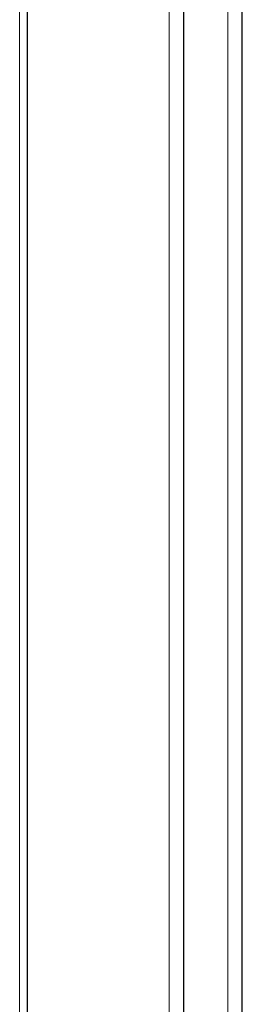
# Paper-space layout 'Blatt4' of a CAD drawing. Header units: millimetres. Extents: x 5 to 418, y 2 to 292.
# Tile 100 of 117: x 347 to 352, y 163 to 184. Entities that reach past the tile are written whole.
import ezdxf

# ---------------------------------------------------------------- set-up
doc = ezdxf.new("R2010")
doc.units = ezdxf.units.MM

psp = doc.layouts.new('Blatt4')

# ---------------------------------------------------------------- linework, layer by layer
at = {"color": 7, "linetype": 'Continuous', "lineweight": 25}
for p, q in [((351.946, 142.403), (351.946, 205.441)), ((350.659, 134.48), (350.659, 204.698)), ((347.215, 150.088), (347.215, 199.08))]:
    psp.add_line(p, q, dxfattribs=at)
at = {"color": 7, "linetype": 'Continuous', "lineweight": 18}
for p, q in [((351.625, 141.92), (351.625, 204.958)), ((350.338, 133.997), (350.338, 204.215)), ((347.044, 149.85), (347.044, 198.842))]:
    psp.add_line(p, q, dxfattribs=at)

doc.saveas('drawing.dxf')
